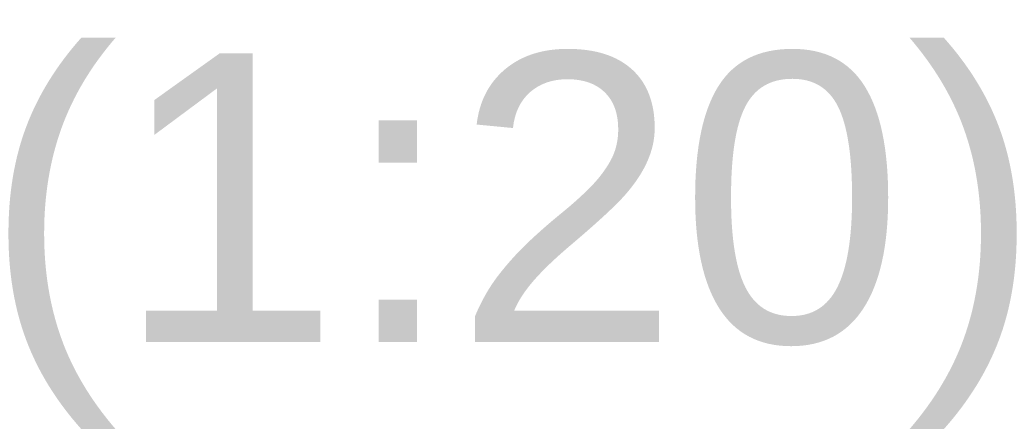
# Model space of a CAD drawing. Header units: millimetres. Extents: x 0 to 200, y 0 to 287.
# Tile 48 of 73: x 160 to 175, y 122 to 128. Entities that reach past the tile are written whole.
import ezdxf
from ezdxf.enums import TextEntityAlignment as Align

# ---------------------------------------------------------------- set-up
doc = ezdxf.new("R2010")
doc.units = ezdxf.units.MM
doc.layers.add('Standard', color=7, linetype='Continuous')
doc.styles.add('SEACAD_Arial', font='arial.ttf')

msp = doc.modelspace()

# ---------------------------------------------------------------- texts
at = {"layer": 'Standard', "color": 7, "linetype": 'Continuous', "style": 'SEACAD_Arial'}
for s, p in [('(', (159.543, 127.725)), (')', (173.923, 127.725)), ('1', (161.597, 127.725)), ('20', (166.88, 127.725)), (':', (165.119, 127.725))]:
    msp.add_text(s, height=4.5, dxfattribs=at).set_placement(p, align=Align.TOP_LEFT)

doc.saveas('drawing.dxf')
